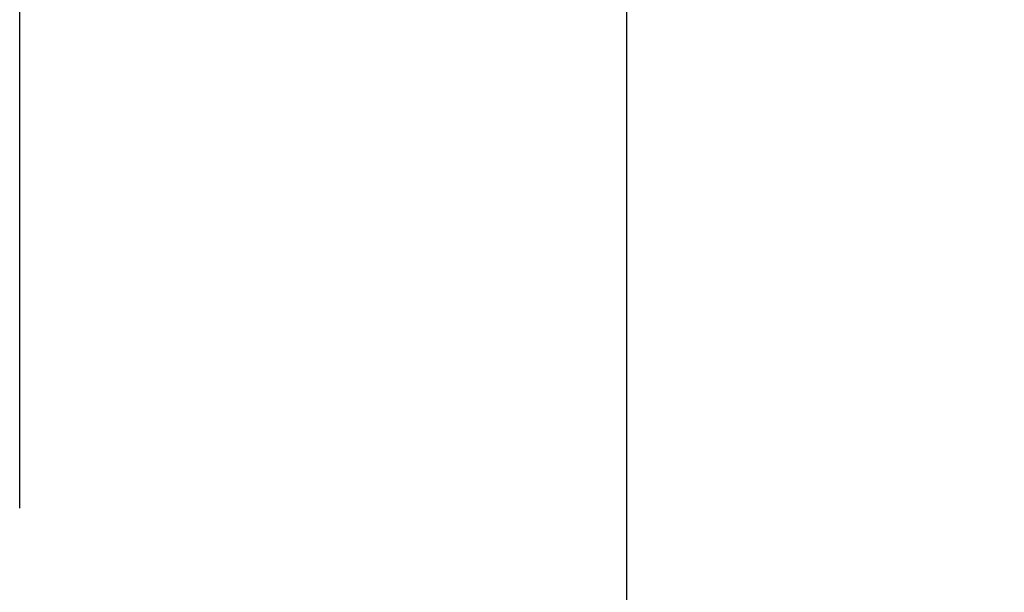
# Model space of a CAD drawing. Header units: millimetres. Extents: x 247761 to 294611, y 172579 to 236863.
# Tile 91 of 256: x 249726 to 249764, y 185761 to 185784. Entities that reach past the tile are written whole.
import ezdxf

# ---------------------------------------------------------------- set-up
doc = ezdxf.new("R2010")
doc.units = ezdxf.units.MM
doc.linetypes.add('ČÁRKOVANÁ', pattern=[19.049999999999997, 12.7, -6.35])
doc.layers.add('FASÁDA DETAILNÍ', color=4, linetype='Continuous')
doc.layers.add('NOVA', color=240, linetype='Continuous')

# ---------------------------------------------------------------- blocks, each defined once
blk = doc.blocks.new('A$C69D17D4D')
at = {"layer": 'FASÁDA DETAILNÍ', "linetype": 'ČÁRKOVANÁ', "ltscale": 5}
blk.add_lwpolyline([(1650.999978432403, 1249.00002156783), (-24919.00002156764, 1249.000021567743), (-24919.00002156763, 24919.00002156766), (1650.999978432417, 24919.00002156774)], close=True, dxfattribs=at)
at = {"layer": 'FASÁDA DETAILNÍ'}
blk.add_lwpolyline([(-24895.25401524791, 12040.64530968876), (-24895.25401524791, 12428.33608654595), (-24851.25401524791, 12428.33608654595), (-24851.25401524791, 12040.64530968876), (-24851.25401524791, 11959.6744308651), (-24895.25401524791, 11959.6744308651)], close=True, dxfattribs=at)

msp = doc.modelspace()

# ---------------------------------------------------------------- block references
at = {"layer": 'NOVA', "ltscale": 300}
msp.add_blockref('A$C69D17D4D', (274644.5174331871, 173371.2585875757), dxfattribs=at)

doc.saveas('drawing.dxf')
